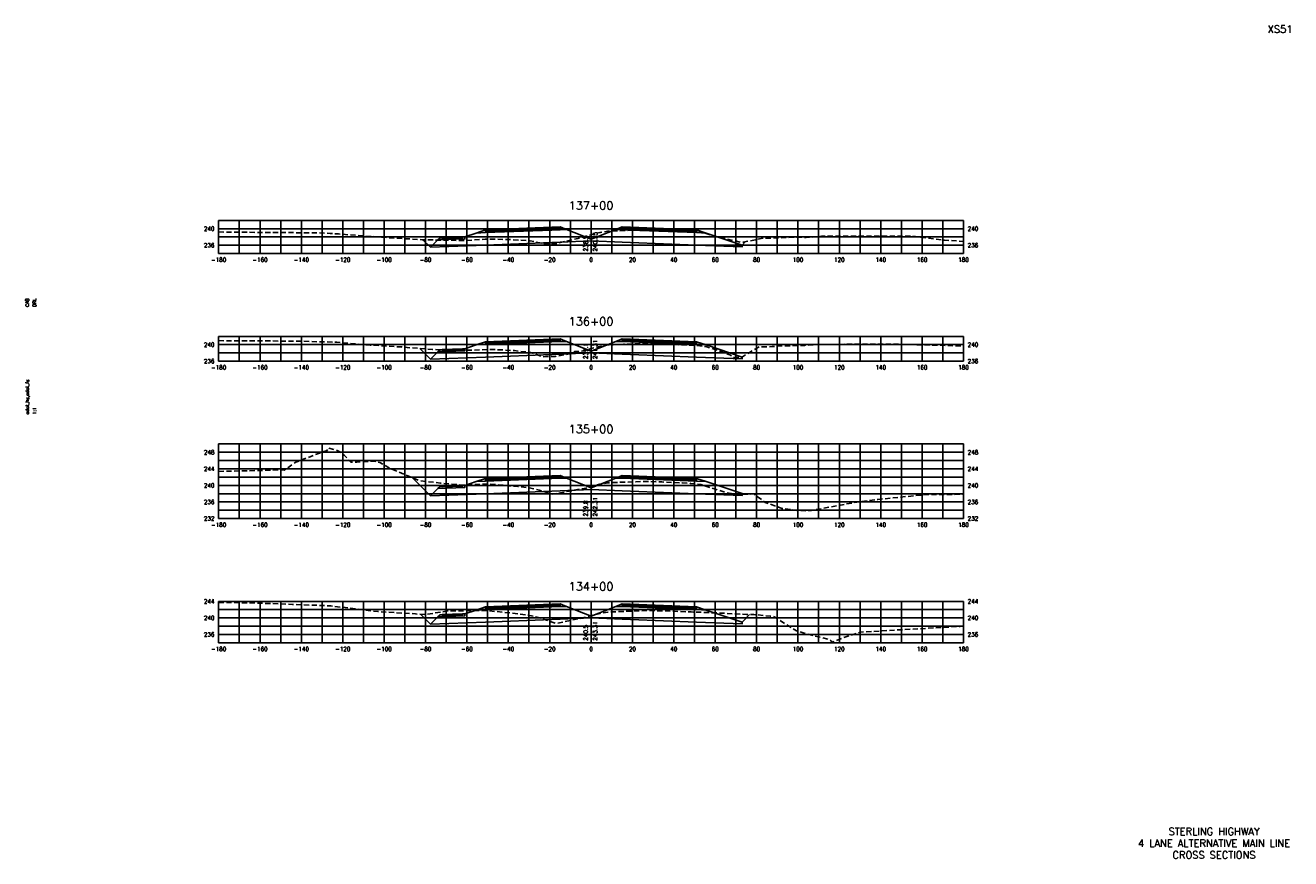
# Model space of a CAD drawing. Extents: x 37 to 9410, y 16 to 8218.
# Tile 8 of 110: x 2227 to 2838, y 1056 to 1458. Entities that reach past the tile are written whole.
import ezdxf
from ezdxf.enums import TextEntityAlignment as Align

# ---------------------------------------------------------------- set-up
doc = ezdxf.new("R2010")
doc.units = 0
doc.header["$LTSCALE"] = 20
doc.header["$MEASUREMENT"] = 0
doc.linetypes.add('HIDDEN_050%', pattern=[0.1875, 0.125, -0.0625])
for name, color, linetype in [('S-AT-TXT175', 6, 'Continuous'), ('S-AT-TXT80', 1, 'Continuous'), ('XDATUM', 3, 'Continuous'), ('XEG', 1, 'HIDDEN_050%'), ('XFG', 2, 'Continuous'), ('XGRID', 251, 'Continuous'), ('XGRIDT', 2, 'Continuous'), ('XREF-BORDER', 7, 'Continuous')]:
    doc.layers.add(name, color=color, linetype=linetype)
doc.styles.add('L100', font='simplex.shx', dxfattribs={"height": 2})
doc.styles.add('L175', font='ROMANSM.shx', dxfattribs={"height": 3.5})
doc.styles.add('L80', font='ROMANSM.shx', dxfattribs={"height": 1.6})

# ---------------------------------------------------------------- blocks, each defined once
blk = doc.blocks.new('03025_00_att1')
at = {"layer": 'S-AT-TXT175', "style": 'L175'}
for tag, p in [('NUM', (32.402, 20.822)), ('LINE1', (30.64, 1.444)), ('LINE2', (30.64, 1.161)), ('LINE3', (30.64, 0.877))]:
    blk.add_attdef(tag, text='', height=0.175, dxfattribs=at).set_placement(p, align=Align.CENTER)
at = {"layer": 'S-AT-TXT80', "style": 'L80'}
for tag, p in [('DESIGNED', (2.094, 14.201)), ('CHECKED', (2.265, 14.201)), ('DRAFTED', (2.436, 14.201)), ('PSCALE', (2.265, 11.605)), ('PVIEW', (2.436, 11.605)), ('PCTB', (2.094, 11.605))]:
    blk.add_attdef(tag, p, '', height=0.08, rotation=90, dxfattribs=at)

msp = doc.modelspace()

# ---------------------------------------------------------------- linework, layer by layer
at = {"layer": 'XDATUM', "flags": 128}
for points in [[(2418.76, 1354.66), (2422.41, 1351.01), (2449, 1352.08), (2481, 1353.36), (2485, 1353.52), (2500, 1354.12), (2515, 1353.52), (2519, 1353.36), (2551, 1352.08), (2573, 1351.2), (2573, 1352.08), (2574.65, 1353.73)], [(2417.22, 1302.13), (2422.41, 1296.94), (2449, 1298), (2481, 1299.28), (2485, 1299.44), (2500, 1300.04), (2515, 1299.44), (2519, 1299.28), (2551, 1298), (2573, 1297.12), (2573, 1298.01), (2573.03, 1297.98)], [(2413.71, 1239.65), (2422.41, 1230.94), (2449, 1232), (2481, 1233.28), (2485, 1233.44), (2500, 1234.04), (2515, 1233.44), (2519, 1233.28), (2551, 1232), (2573, 1231.12), (2573, 1232.01), (2573.18, 1231.83)], [(2417.59, 1173.76), (2422.41, 1168.94), (2449, 1170), (2481, 1171.28), (2485, 1171.44), (2500, 1172.04), (2515, 1171.44), (2519, 1171.28), (2551, 1170), (2573, 1169.12), (2573, 1170.01), (2576.65, 1173.66)]]:
    msp.add_lwpolyline(points, dxfattribs=at)
at = {"layer": 'XEG', "flags": 128}
for points in [[(2320, 1358.43), (2323.7, 1358.34), (2367.74, 1357.99), (2373.95, 1357.68), (2376.71, 1357.53), (2377.92, 1357.45), (2393.06, 1356.3), (2404.04, 1355.52), (2418.36, 1354.67), (2421.3, 1354.57), (2437.5, 1354.32), (2439.45, 1354.35), (2439.58, 1354.35), (2448.87, 1354.87), (2450.64, 1354.97), (2459.61, 1354.8), (2461.12, 1354.74), (2468.95, 1354.21), (2470.61, 1354.11), (2476.62, 1352.83), (2477.58, 1352.64), (2482.58, 1352.82), (2483.21, 1352.86), (2492.85, 1355.06), (2493.84, 1355.29), (2494.83, 1355.59), (2500, 1357.02), (2504.18, 1358.18), (2504.57, 1358.23), (2508.01, 1358.73), (2508.88, 1358.77), (2515.67, 1359.1), (2526.59, 1359.58), (2527.97, 1359.64), (2538.98, 1359.25), (2540.23, 1359.21), (2541.01, 1359.16), (2548.05, 1358.8), (2553.24, 1358.17), (2553.9, 1358.11), (2554.6, 1357.92), (2561.73, 1355.92), (2572.03, 1353.53), (2572.53, 1353.4), (2573.45, 1353.5), (2583.02, 1355.36), (2601.16, 1355.93), (2603.94, 1355.68), (2611.33, 1356.31), (2655.2, 1356.42), (2670.85, 1354.46), (2680, 1353.83)], [(2320, 1305.92), (2324.83, 1305.88), (2355.3, 1305.71), (2357.84, 1305.71), (2360.34, 1305.62), (2377.18, 1305.16), (2380.16, 1304.89), (2393.19, 1303.77), (2399.13, 1303.43), (2408.32, 1302.86), (2423.36, 1301.63), (2433.79, 1301.32), (2441.36, 1301.26), (2451.11, 1301.7), (2452.69, 1301.67), (2461.59, 1301.2), (2462.98, 1301.11), (2470.76, 1300.17), (2471.8, 1299.93), (2475.32, 1298.61), (2476.66, 1298.15), (2477.95, 1298.2), (2482.58, 1298.26), (2490.15, 1299.7), (2492.14, 1300.62), (2493.78, 1300.75), (2496.11, 1300.99), (2500, 1302.12), (2502.06, 1302.72), (2507.81, 1303.88), (2507.9, 1303.92), (2510.74, 1303.95), (2513.07, 1304.07), (2515.64, 1304.15), (2526.45, 1304.53), (2528, 1304.57), (2538.63, 1304.1), (2540.29, 1304.02), (2543.02, 1303.92), (2546.64, 1303.73), (2551.21, 1303.52), (2554.35, 1303.15), (2555.43, 1303.08), (2559.45, 1301.86), (2561.75, 1301.06), (2567.13, 1298.99), (2569.13, 1297.78), (2571.89, 1297.83), (2572.74, 1297.79), (2575.06, 1299.33), (2581.19, 1302.87), (2587.5, 1303.03), (2590.75, 1303.34), (2599.52, 1303.55), (2603.16, 1303.65), (2610.4, 1304.1), (2646.86, 1304.23), (2666.53, 1303.73), (2680, 1303.32)], [(2320, 1242.75), (2349.5, 1243.47), (2351.65, 1243.37), (2357.35, 1247.26), (2372.38, 1252.93), (2372.96, 1254.07), (2377.28, 1252.94), (2378.61, 1252.15), (2380.73, 1250.53), (2383.97, 1247.16), (2386.86, 1247.27), (2395.38, 1247.75), (2397.92, 1246.99), (2403.45, 1243.9), (2416.94, 1238.31), (2427.29, 1237.08), (2437.59, 1236.15), (2447.03, 1236.51), (2451.07, 1236.64), (2460.37, 1235.79), (2464.6, 1235.51), (2466.37, 1235.25), (2470.07, 1234.87), (2474.94, 1233.7), (2481.5, 1231.78), (2489.46, 1233.24), (2497.62, 1234.72), (2500, 1235.52), (2500.65, 1235.74), (2504.08, 1236.58), (2505.74, 1236.81), (2508.06, 1237.22), (2512.11, 1237.43), (2515.81, 1237.58), (2521.67, 1237.77), (2528.09, 1237.92), (2534.13, 1237.68), (2540.45, 1237.41), (2543.98, 1237.25), (2548, 1236.98), (2551.31, 1236.65), (2553.26, 1236.41), (2556.93, 1235.15), (2560.08, 1234.11), (2564.1, 1232.89), (2567.76, 1232.02), (2576.08, 1231.73), (2578.61, 1231.87), (2583.99, 1227.92), (2584.16, 1227.79), (2592.23, 1224.91), (2599.44, 1223.88), (2604.03, 1223.7), (2606.57, 1223.89), (2626.39, 1227.56), (2638.52, 1229.2), (2662.21, 1231.62), (2680, 1231.7)], [(2320, 1179.47), (2334.66, 1179.32), (2341.16, 1179.08), (2355.66, 1178.54), (2374.27, 1177.82), (2392.33, 1175.56), (2396.99, 1175.08), (2415.17, 1173.95), (2419.62, 1173.6), (2431.16, 1175.4), (2433.63, 1175.42), (2435.88, 1175.46), (2448.5, 1175.65), (2461.56, 1174.33), (2464.75, 1173.97), (2470.06, 1173.24), (2471.28, 1173.08), (2473.79, 1172.41), (2483.21, 1169.34), (2486.42, 1169.99), (2497.73, 1172.4), (2500, 1173.01), (2502.9, 1173.78), (2504.37, 1174.18), (2505.21, 1174.32), (2508.12, 1174.83), (2509.8, 1174.9), (2515.75, 1175.17), (2525.28, 1175.5), (2528.07, 1175.58), (2530.87, 1175.5), (2540.3, 1175.24), (2541.92, 1175.14), (2542.89, 1175.1), (2548.34, 1174.89), (2551.47, 1174.76), (2555.75, 1174.64), (2561.32, 1174.36), (2575.08, 1173.71), (2576.87, 1173.66), (2578.69, 1173.6), (2586.5, 1172.85), (2587.97, 1172.7), (2588.5, 1172.52), (2588.82, 1172.37), (2589.58, 1171.84), (2599.32, 1165.72), (2605.32, 1163.97), (2615.2, 1161.53), (2616.61, 1160.21), (2622.14, 1162.59), (2630.18, 1165.11), (2649.97, 1166.28), (2678.35, 1167.88), (2680, 1168.07)]]:
    msp.add_lwpolyline(points, dxfattribs=at)
at = {"layer": 'XFG', "flags": 128}
for points in [[(2500, 1354.86), (2488.05, 1359.64), (2485, 1359.52), (2481, 1359.36), (2449, 1358.08), (2444.43, 1357.89), (2439, 1356.08), (2439, 1355.08), (2425.96, 1354.56), (2422.41, 1351.01), (2449, 1352.08), (2481, 1353.36), (2485, 1353.52), (2500, 1354.12), (2500, 1354.86)], [(2485, 1359.86), (2481, 1359.7), (2449, 1358.42), (2449, 1359.42), (2444.43, 1357.89), (2449, 1358.08), (2481, 1359.36), (2485, 1359.52), (2488.05, 1359.64), (2485, 1360.86), (2485, 1359.86)], [(2485, 1360.86), (2481, 1360.7), (2449, 1359.42), (2449, 1359.08), (2481, 1360.36), (2485, 1360.52), (2485, 1360.86)], [(2485, 1360.52), (2481, 1360.36), (2449, 1359.08), (2449, 1358.42), (2481, 1359.7), (2485, 1359.86), (2485, 1360.52)], [(2500, 1354.86), (2511.95, 1359.64), (2515, 1359.52), (2519, 1359.36), (2551, 1358.08), (2555.57, 1357.89), (2573, 1352.08), (2573, 1351.2), (2551, 1352.08), (2519, 1353.36), (2515, 1353.52), (2500, 1354.12)], [(2515, 1360.86), (2511.95, 1359.64), (2515, 1359.52), (2519, 1359.36), (2551, 1358.08), (2555.57, 1357.89), (2551, 1359.42), (2551, 1358.42), (2519, 1359.7), (2515, 1359.86), (2515, 1360.86)], [(2515, 1360.86), (2515, 1360.52), (2519, 1360.36), (2551, 1359.08), (2551, 1359.42), (2519, 1360.7), (2515, 1360.86)], [(2515, 1360.52), (2515, 1359.86), (2519, 1359.7), (2551, 1358.42), (2551, 1359.08), (2519, 1360.36), (2515, 1360.52)], [(2422.41, 1351.01), (2422.41, 1351.01), (2418.76, 1354.66)], [(2439, 1356.08), (2438, 1356.04), (2438, 1355.7), (2428, 1355.3), (2428, 1355.64), (2427, 1355.6), (2425.96, 1354.56), (2439, 1355.08), (2439, 1356.08)], [(2438, 1356.04), (2428, 1355.64), (2428, 1355.3), (2438, 1355.7), (2438, 1356.04)], [(2573, 1352.08), (2573, 1352.08), (2574.65, 1353.73)], [(2500, 1300.78), (2488.05, 1305.57), (2485, 1305.44), (2481, 1305.28), (2449, 1304), (2444.43, 1303.82), (2439, 1302.01), (2439, 1301.01), (2425.96, 1300.49), (2422.41, 1296.94), (2449, 1298), (2481, 1299.28), (2485, 1299.44), (2500, 1300.04), (2500, 1300.78)], [(2485, 1305.78), (2481, 1305.62), (2449, 1304.34), (2449, 1305.34), (2444.43, 1303.82), (2449, 1304), (2481, 1305.28), (2485, 1305.44), (2488.05, 1305.57), (2485, 1306.78), (2485, 1305.78)], [(2485, 1306.78), (2481, 1306.62), (2449, 1305.34), (2449, 1305), (2481, 1306.28), (2485, 1306.44), (2485, 1306.78)], [(2485, 1306.44), (2481, 1306.28), (2449, 1305), (2449, 1304.34), (2481, 1305.62), (2485, 1305.78), (2485, 1306.44)], [(2500, 1300.78), (2511.95, 1305.57), (2515, 1305.44), (2519, 1305.28), (2551, 1304), (2555.57, 1303.82), (2573, 1298.01), (2573, 1297.12), (2551, 1298), (2519, 1299.28), (2515, 1299.44), (2500, 1300.04)], [(2515, 1306.78), (2511.95, 1305.57), (2515, 1305.44), (2519, 1305.28), (2551, 1304), (2555.57, 1303.82), (2551, 1305.34), (2551, 1304.34), (2519, 1305.62), (2515, 1305.78), (2515, 1306.78)], [(2515, 1306.78), (2515, 1306.44), (2519, 1306.28), (2551, 1305), (2551, 1305.34), (2519, 1306.62), (2515, 1306.78)], [(2515, 1306.44), (2515, 1305.78), (2519, 1305.62), (2551, 1304.34), (2551, 1305), (2519, 1306.28), (2515, 1306.44)], [(2422.41, 1296.94), (2422.41, 1296.94), (2417.22, 1302.13)], [(2439, 1302.01), (2438, 1301.97), (2438, 1301.63), (2428, 1301.23), (2428, 1301.57), (2427, 1301.53), (2425.96, 1300.49), (2439, 1301.01), (2439, 1302.01)], [(2438, 1301.97), (2428, 1301.57), (2428, 1301.23), (2438, 1301.63), (2438, 1301.97)], [(2573, 1298.01), (2573, 1298.01), (2573.03, 1297.98)], [(2422.41, 1230.94), (2422.41, 1230.94), (2413.71, 1239.65)], [(2500, 1234.78), (2488.05, 1239.57), (2485, 1239.44), (2481, 1239.28), (2449, 1238), (2444.43, 1237.82), (2439, 1236.01), (2439, 1235.01), (2425.96, 1234.49), (2422.41, 1230.94), (2449, 1232), (2481, 1233.28), (2485, 1233.44), (2500, 1234.04), (2500, 1234.78)], [(2439, 1236.01), (2438, 1235.97), (2438, 1235.63), (2428, 1235.23), (2428, 1235.57), (2427, 1235.53), (2425.96, 1234.49), (2439, 1235.01), (2439, 1236.01)], [(2438, 1235.97), (2428, 1235.57), (2428, 1235.23), (2438, 1235.63), (2438, 1235.97)], [(2485, 1239.78), (2481, 1239.62), (2449, 1238.34), (2449, 1239.34), (2444.43, 1237.82), (2449, 1238), (2481, 1239.28), (2485, 1239.44), (2488.05, 1239.57), (2485, 1240.78), (2485, 1239.78)], [(2485, 1240.78), (2481, 1240.62), (2449, 1239.34), (2449, 1239), (2481, 1240.28), (2485, 1240.44), (2485, 1240.78)], [(2485, 1240.44), (2481, 1240.28), (2449, 1239), (2449, 1238.34), (2481, 1239.62), (2485, 1239.78), (2485, 1240.44)], [(2500, 1234.78), (2511.95, 1239.57), (2515, 1239.44), (2519, 1239.28), (2551, 1238), (2555.57, 1237.82), (2573, 1232.01), (2573, 1231.12), (2551, 1232), (2519, 1233.28), (2515, 1233.44), (2500, 1234.04)], [(2515, 1240.78), (2511.95, 1239.57), (2515, 1239.44), (2519, 1239.28), (2551, 1238), (2555.57, 1237.82), (2551, 1239.34), (2551, 1238.34), (2519, 1239.62), (2515, 1239.78), (2515, 1240.78)], [(2515, 1240.78), (2515, 1240.44), (2519, 1240.28), (2551, 1239), (2551, 1239.34), (2519, 1240.62), (2515, 1240.78)], [(2515, 1240.44), (2515, 1239.78), (2519, 1239.62), (2551, 1238.34), (2551, 1239), (2519, 1240.28), (2515, 1240.44)], [(2573, 1232.01), (2573, 1232.01), (2573.18, 1231.83)], [(2500, 1172.78), (2488.05, 1177.57), (2485, 1177.44), (2481, 1177.28), (2449, 1176), (2444.43, 1175.82), (2439, 1174.01), (2439, 1173.01), (2425.96, 1172.49), (2422.41, 1168.94), (2449, 1170), (2481, 1171.28), (2485, 1171.44), (2500, 1172.04), (2500, 1172.78)], [(2485, 1177.78), (2481, 1177.62), (2449, 1176.34), (2449, 1177.34), (2444.43, 1175.82), (2449, 1176), (2481, 1177.28), (2485, 1177.44), (2488.05, 1177.57), (2485, 1178.78), (2485, 1177.78)], [(2485, 1178.78), (2481, 1178.62), (2449, 1177.34), (2449, 1177), (2481, 1178.28), (2485, 1178.44), (2485, 1178.78)], [(2485, 1178.44), (2481, 1178.28), (2449, 1177), (2449, 1176.34), (2481, 1177.62), (2485, 1177.78), (2485, 1178.44)], [(2500, 1172.78), (2511.95, 1177.57), (2515, 1177.44), (2519, 1177.28), (2551, 1176), (2555.57, 1175.82), (2573, 1170.01), (2573, 1169.12), (2551, 1170), (2519, 1171.28), (2515, 1171.44), (2500, 1172.04)], [(2515, 1178.78), (2511.95, 1177.57), (2515, 1177.44), (2519, 1177.28), (2551, 1176), (2555.57, 1175.82), (2551, 1177.34), (2551, 1176.34), (2519, 1177.62), (2515, 1177.78), (2515, 1178.78)], [(2515, 1178.78), (2515, 1178.44), (2519, 1178.28), (2551, 1177), (2551, 1177.34), (2519, 1178.62), (2515, 1178.78)], [(2515, 1178.44), (2515, 1177.78), (2519, 1177.62), (2551, 1176.34), (2551, 1177), (2519, 1178.28), (2515, 1178.44)], [(2422.41, 1168.94), (2422.41, 1168.94), (2417.59, 1173.76)], [(2439, 1174.01), (2438, 1173.97), (2438, 1173.63), (2428, 1173.23), (2428, 1173.57), (2427, 1173.53), (2425.96, 1172.49), (2439, 1173.01), (2439, 1174.01)], [(2438, 1173.97), (2428, 1173.57), (2428, 1173.23), (2438, 1173.63), (2438, 1173.97)], [(2573, 1170.01), (2573, 1170.01), (2576.65, 1173.66)]]:
    msp.add_lwpolyline(points, dxfattribs=at)
at = {"layer": 'XGRID'}
for p, q in [((2320, 1348), (2320, 1364)), ((2320, 1364), (2680, 1364)), ((2330, 1348), (2330, 1364)), ((2340, 1348), (2340, 1364)), ((2350, 1348), (2350, 1364)), ((2360, 1348), (2360, 1364)), ((2370, 1348), (2370, 1364)), ((2380, 1348), (2380, 1364)), ((2390, 1348), (2390, 1364)), ((2400, 1348), (2400, 1364)), ((2410, 1348), (2410, 1364)), ((2420, 1348), (2420, 1364)), ((2430, 1348), (2430, 1364)), ((2440, 1348), (2440, 1364)), ((2450, 1348), (2450, 1364)), ((2460, 1348), (2460, 1364)), ((2470, 1348), (2470, 1364)), ((2480, 1348), (2480, 1364)), ((2490, 1348), (2490, 1364)), ((2500, 1348), (2500, 1364)), ((2510, 1348), (2510, 1364)), ((2520, 1348), (2520, 1364)), ((2530, 1348), (2530, 1364)), ((2540, 1348), (2540, 1364)), ((2550, 1348), (2550, 1364)), ((2560, 1348), (2560, 1364)), ((2570, 1348), (2570, 1364)), ((2580, 1348), (2580, 1364)), ((2590, 1348), (2590, 1364)), ((2600, 1348), (2600, 1364)), ((2610, 1348), (2610, 1364)), ((2620, 1348), (2620, 1364)), ((2630, 1348), (2630, 1364)), ((2640, 1348), (2640, 1364)), ((2650, 1348), (2650, 1364)), ((2660, 1348), (2660, 1364)), ((2670, 1348), (2670, 1364)), ((2680, 1348), (2680, 1364)), ((2320, 1360), (2680, 1360)), ((2320, 1356), (2680, 1356)), ((2320, 1352), (2680, 1352)), ((2320, 1348), (2680, 1348)), ((2320, 1296), (2320, 1308)), ((2320, 1308), (2680, 1308)), ((2320, 1304), (2680, 1304)), ((2330, 1296), (2330, 1308)), ((2340, 1296), (2340, 1308)), ((2350, 1296), (2350, 1308)), ((2360, 1296), (2360, 1308)), ((2370, 1296), (2370, 1308)), ((2380, 1296), (2380, 1308)), ((2390, 1296), (2390, 1308)), ((2400, 1296), (2400, 1308)), ((2410, 1296), (2410, 1308)), ((2420, 1296), (2420, 1308)), ((2430, 1296), (2430, 1308)), ((2440, 1296), (2440, 1308)), ((2450, 1296), (2450, 1308)), ((2460, 1296), (2460, 1308)), ((2470, 1296), (2470, 1308)), ((2480, 1296), (2480, 1308)), ((2490, 1296), (2490, 1308)), ((2500, 1296), (2500, 1308)), ((2510, 1296), (2510, 1308)), ((2520, 1296), (2520, 1308)), ((2530, 1296), (2530, 1308)), ((2540, 1296), (2540, 1308)), ((2550, 1296), (2550, 1308)), ((2560, 1296), (2560, 1308)), ((2570, 1296), (2570, 1308)), ((2580, 1296), (2580, 1308)), ((2590, 1296), (2590, 1308)), ((2600, 1296), (2600, 1308)), ((2610, 1296), (2610, 1308)), ((2620, 1296), (2620, 1308)), ((2630, 1296), (2630, 1308)), ((2640, 1296), (2640, 1308)), ((2650, 1296), (2650, 1308)), ((2660, 1296), (2660, 1308)), ((2670, 1296), (2670, 1308)), ((2680, 1296), (2680, 1308)), ((2320, 1300), (2680, 1300)), ((2320, 1296), (2680, 1296)), ((2320, 1220), (2320, 1256)), ((2320, 1256), (2680, 1256)), ((2330, 1220), (2330, 1256)), ((2340, 1220), (2340, 1256)), ((2350, 1220), (2350, 1256)), ((2360, 1220), (2360, 1256)), ((2370, 1220), (2370, 1256)), ((2380, 1220), (2380, 1256)), ((2390, 1220), (2390, 1256)), ((2400, 1220), (2400, 1256)), ((2410, 1220), (2410, 1256)), ((2420, 1220), (2420, 1256)), ((2430, 1220), (2430, 1256)), ((2440, 1220), (2440, 1256)), ((2450, 1220), (2450, 1256)), ((2460, 1220), (2460, 1256)), ((2470, 1220), (2470, 1256)), ((2480, 1220), (2480, 1256)), ((2490, 1220), (2490, 1256)), ((2500, 1220), (2500, 1256)), ((2510, 1220), (2510, 1256)), ((2520, 1220), (2520, 1256)), ((2530, 1220), (2530, 1256)), ((2540, 1220), (2540, 1256)), ((2550, 1220), (2550, 1256)), ((2560, 1220), (2560, 1256)), ((2570, 1220), (2570, 1256)), ((2580, 1220), (2580, 1256)), ((2590, 1220), (2590, 1256)), ((2600, 1220), (2600, 1256)), ((2610, 1220), (2610, 1256)), ((2620, 1220), (2620, 1256)), ((2630, 1220), (2630, 1256)), ((2640, 1220), (2640, 1256)), ((2650, 1220), (2650, 1256)), ((2660, 1220), (2660, 1256)), ((2670, 1220), (2670, 1256)), ((2680, 1220), (2680, 1256)), ((2320, 1252), (2680, 1252)), ((2320, 1248), (2680, 1248)), ((2320, 1244), (2680, 1244)), ((2320, 1240), (2680, 1240)), ((2320, 1236), (2680, 1236)), ((2320, 1232), (2680, 1232)), ((2320, 1228), (2680, 1228)), ((2320, 1224), (2680, 1224)), ((2320, 1220), (2680, 1220)), ((2320, 1160), (2320, 1180)), ((2320, 1180), (2680, 1180)), ((2320, 1176), (2680, 1176)), ((2330, 1160), (2330, 1180)), ((2340, 1160), (2340, 1180)), ((2350, 1160), (2350, 1180)), ((2360, 1160), (2360, 1180)), ((2370, 1160), (2370, 1180)), ((2380, 1160), (2380, 1180)), ((2390, 1160), (2390, 1180)), ((2400, 1160), (2400, 1180)), ((2410, 1160), (2410, 1180)), ((2420, 1160), (2420, 1180)), ((2430, 1160), (2430, 1180)), ((2440, 1160), (2440, 1180)), ((2450, 1160), (2450, 1180)), ((2460, 1160), (2460, 1180)), ((2470, 1160), (2470, 1180)), ((2480, 1160), (2480, 1180)), ((2490, 1160), (2490, 1180)), ((2500, 1160), (2500, 1180)), ((2510, 1160), (2510, 1180)), ((2520, 1160), (2520, 1180)), ((2530, 1160), (2530, 1180)), ((2540, 1160), (2540, 1180)), ((2550, 1160), (2550, 1180)), ((2560, 1160), (2560, 1180)), ((2570, 1160), (2570, 1180)), ((2580, 1160), (2580, 1180)), ((2590, 1160), (2590, 1180)), ((2600, 1160), (2600, 1180)), ((2610, 1160), (2610, 1180)), ((2620, 1160), (2620, 1180)), ((2630, 1160), (2630, 1180)), ((2640, 1160), (2640, 1180)), ((2650, 1160), (2650, 1180)), ((2660, 1160), (2660, 1180)), ((2670, 1160), (2670, 1180)), ((2680, 1160), (2680, 1180)), ((2320, 1172), (2680, 1172)), ((2320, 1168), (2680, 1168)), ((2320, 1164), (2680, 1164)), ((2320, 1160), (2680, 1160))]:
    msp.add_line(p, q, dxfattribs=at)

# ---------------------------------------------------------------- block references
at = {"layer": 'XREF-BORDER'}
ref = msp.add_blockref('03025_00_att1', (2186.45, 1038.23), dxfattribs=dict(at, xscale=20, yscale=20, zscale=20))
ref.add_attrib('LINE1', 'STERLING HIGHWAY', dxfattribs={"layer": 'S-AT-TXT175', "height": 3.5, "style": 'L175'}).set_placement((2801.07, 1067.1), align=Align.CENTER)
ref.add_attrib('LINE2', '4 LANE ALTERNATIVE MAIN LINE', dxfattribs={"layer": 'S-AT-TXT175', "height": 3.5, "style": 'L175'}).set_placement((2801.07, 1061.44), align=Align.CENTER)
ref.add_attrib('LINE3', 'CROSS SECTIONS', dxfattribs={"layer": 'S-AT-TXT175', "height": 3.5, "style": 'L175'}).set_placement((2801.07, 1055.77), align=Align.CENTER)
ref.add_attrib('NUM', 'XS51', dxfattribs={"layer": 'S-AT-TXT175', "height": 3.5, "style": 'L175'}).set_placement((2833, 1454.66), align=Align.CENTER)
ref.add_attrib('DESIGNED', 'CAB', (2228.34, 1322.25), dxfattribs={"layer": 'S-AT-TXT80', "height": 1.6, "rotation": 90, "style": 'L80'})
ref.add_attrib('CHECKED', 'DRL', (2231.75, 1322.25), dxfattribs={"layer": 'S-AT-TXT80', "height": 1.6, "rotation": 90, "style": 'L80'})
ref.add_attrib('PCTB', 'adot_hs,adot_fs', (2228.34, 1270.32), dxfattribs={"layer": 'S-AT-TXT80', "height": 1.6, "rotation": 90, "style": 'L80'})
ref.add_attrib('PSCALE', '1:1', (2231.75, 1270.32), dxfattribs={"layer": 'S-AT-TXT80', "height": 1.6, "rotation": 90, "style": 'L80'})

# ---------------------------------------------------------------- texts
at = {"layer": 'XGRIDT', "style": 'L100'}
for s, p in [('137+00', (2500, 1368)), ('136+00', (2500, 1312)), ('135+00', (2500, 1260)), ('134+00', (2500, 1184))]:
    msp.add_text(s, height=4, dxfattribs=at).set_placement(p, align=Align.BOTTOM_CENTER)
for s, p in [('240', (2318, 1360)), ('236', (2318, 1352)), ('240', (2318, 1304)), ('236', (2318, 1296)), ('248', (2318, 1252)), ('244', (2318, 1244)), ('240', (2318, 1236)), ('236', (2318, 1228)), ('232', (2318, 1220)), ('244', (2318, 1180)), ('240', (2318, 1172)), ('236', (2318, 1164))]:
    msp.add_text(s, height=2, dxfattribs=at).set_placement(p, align=Align.MIDDLE_RIGHT)
for s, p in [('240', (2682, 1360)), ('236', (2682, 1352)), ('240', (2682, 1304)), ('236', (2682, 1296)), ('248', (2682, 1252)), ('244', (2682, 1244)), ('240', (2682, 1236)), ('236', (2682, 1228)), ('232', (2682, 1220)), ('244', (2682, 1180)), ('240', (2682, 1172)), ('236', (2682, 1164))]:
    msp.add_text(s, height=2, dxfattribs=at).set_placement(p, align=Align.MIDDLE_LEFT)
for s, p in [('238.5', (2499, 1349)), ('239.1', (2499, 1297)), ('239.8', (2499, 1221)), ('240.5', (2499, 1161))]:
    msp.add_text(s, height=2, rotation=90, dxfattribs=at).set_placement(p, align=Align.BOTTOM_LEFT)
for s, p in [('240.35', (2501, 1349)), ('241.31', (2501, 1297)), ('242.31', (2501, 1221)), ('243.31', (2501, 1161))]:
    msp.add_text(s, height=2, rotation=90, dxfattribs=at).set_placement(p, align=Align.TOP_LEFT)
for s, p in [('-180', (2320, 1346)), ('-160', (2340, 1346)), ('-140', (2360, 1346)), ('-120', (2380, 1346)), ('-100', (2400, 1346)), ('-80', (2420, 1346)), ('-60', (2440, 1346)), ('-40', (2460, 1346)), ('-20', (2480, 1346)), ('0', (2500, 1346)), ('20', (2520, 1346)), ('40', (2540, 1346)), ('60', (2560, 1346)), ('80', (2580, 1346)), ('100', (2600, 1346)), ('120', (2620, 1346)), ('140', (2640, 1346)), ('160', (2660, 1346)), ('180', (2680, 1346)), ('-180', (2320, 1294)), ('-160', (2340, 1294)), ('-140', (2360, 1294)), ('-120', (2380, 1294)), ('-100', (2400, 1294)), ('-80', (2420, 1294)), ('-60', (2440, 1294)), ('-40', (2460, 1294)), ('-20', (2480, 1294)), ('0', (2500, 1294)), ('20', (2520, 1294)), ('40', (2540, 1294)), ('60', (2560, 1294)), ('80', (2580, 1294)), ('100', (2600, 1294)), ('120', (2620, 1294)), ('140', (2640, 1294)), ('160', (2660, 1294)), ('180', (2680, 1294)), ('-180', (2320, 1218)), ('-160', (2340, 1218)), ('-140', (2360, 1218)), ('-120', (2380, 1218)), ('-100', (2400, 1218)), ('-80', (2420, 1218)), ('-60', (2440, 1218)), ('-40', (2460, 1218)), ('-20', (2480, 1218)), ('0', (2500, 1218)), ('20', (2520, 1218)), ('40', (2540, 1218)), ('60', (2560, 1218)), ('80', (2580, 1218)), ('100', (2600, 1218)), ('120', (2620, 1218)), ('140', (2640, 1218)), ('160', (2660, 1218)), ('180', (2680, 1218)), ('-180', (2320, 1158)), ('-160', (2340, 1158)), ('-140', (2360, 1158)), ('-120', (2380, 1158)), ('-100', (2400, 1158)), ('-80', (2420, 1158)), ('-60', (2440, 1158)), ('-40', (2460, 1158)), ('-20', (2480, 1158)), ('0', (2500, 1158)), ('20', (2520, 1158)), ('40', (2540, 1158)), ('60', (2560, 1158)), ('80', (2580, 1158)), ('100', (2600, 1158)), ('120', (2620, 1158)), ('140', (2640, 1158)), ('160', (2660, 1158)), ('180', (2680, 1158))]:
    msp.add_text(s, height=2, dxfattribs=at).set_placement(p, align=Align.TOP_CENTER)

doc.saveas('drawing.dxf')
